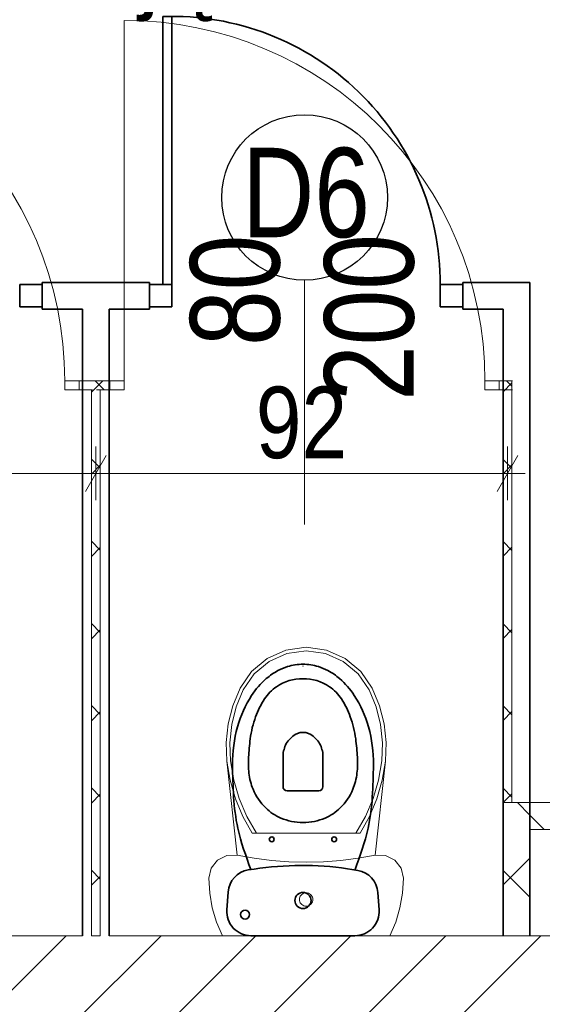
# Model space of a CAD drawing. Header units: centimetres. Extents: x 18292 to 3593338517, y 11794 to 62103.
# Tile 21 of 147: x 28392 to 28509, y 55364 to 55584. Entities that reach past the tile are written whole.
import ezdxf

# ---------------------------------------------------------------- set-up
doc = ezdxf.new("R2010")
doc.units = ezdxf.units.CM
doc.header["$MEASUREMENT"] = 0
for name, color, linetype in [('499-Wymiary i opisy', 7, 'Continuous'), ('___WYBURZENIA', 7, 'Continuous'), ('__PROJEKTOWANE', 7, 'Continuous'), ('__PROJEKTOWANE_WYPOSAŻENIE', 7, 'Continuous'), ('MF_KRESKOWANIE', 7, 'Continuous'), ('MF_OKNA', 7, 'Continuous'), ('MF_SCIANY_KONSTR', 7, 'Continuous')]:
    doc.layers.add(name, color=color, linetype=linetype)
doc.styles.add('GENERATED_STYLE_1', font='txt')
doc.styles.add('GENERATED_STYLE_2', font='txt')
doc.styles.add('GENERATED_STYLE_4', font='txt')
doc.dimstyles.new('GENERATED_STYLE__1', dxfattribs={"dimtxt": 16, "dimasz": 6.08, "dimexe": 0.18, "dimexo": 0.0625, "dimgap": 0.09, "dimtad": 1, "dimtih": 1, "dimtoh": 1, "dimdec": 0, "dimzin": 0, "dimdsep": 46, "dimtxsty": 'GENERATED_STYLE_4', "dimblk": 'ARROWHEAD_2', "dimblk1": 'ARROWHEAD_2', "dimblk2": 'ARROWHEAD_2', "dimcen": 0.09, "dimse1": 1, "dimse2": 1, "dimclrd": 7, "dimclre": 7, "dimclrt": 7, "dimadec": 0, "dimazin": 0, "dimtfac": 1, "dimtdec": 4, "dimtmove": 0, "dimatfit": 3, "dimfxl": 0, "dimtolj": 1, "dimtzin": 0, "dimarcsym": 0})
doc.dimstyles.new('GENERATED_STYLE__6', dxfattribs={"dimtxt": 16, "dimasz": 6.08, "dimexe": 0.18, "dimexo": 0.0625, "dimgap": 0.09, "dimtad": 1, "dimdec": 0, "dimzin": 0, "dimdsep": 46, "dimtxsty": 'GENERATED_STYLE_1', "dimblk": 'ARROWHEAD_2', "dimblk1": 'ARROWHEAD_2', "dimblk2": 'ARROWHEAD_2', "dimcen": 0.09, "dimse1": 1, "dimse2": 1, "dimclrd": 7, "dimclre": 7, "dimclrt": 7, "dimadec": 0, "dimazin": 0, "dimtfac": 1, "dimtdec": 4, "dimtmove": 0, "dimatfit": 3, "dimfxl": 0, "dimtolj": 1, "dimtzin": 0, "dimarcsym": 0})
pattern_1 = [(45, (4868174.165, 3898003.605), (-9.192387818, 9.192387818), []), (135, (4868174.165, 3898003.605), (9.192387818, 9.192387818), [])]

# ---------------------------------------------------------------- blocks, each defined once
blk = doc.blocks.new('Drzwi metalowe 21_7')
at = {"layer": '__PROJEKTOWANE', "color": 7, "linetype": 'Continuous', "lineweight": 13}
blk.add_line((40.3, 0), (40.3, 80.6), dxfattribs=at)
at = {"layer": '__PROJEKTOWANE', "color": 150, "linetype": 'Continuous', "lineweight": 13}
for p, q in [((-43.5, 0), (-46.5, 0)), ((-43.5, 0), (-46.5, 0)), ((-43.5, 0), (-43.5, -2)), ((-43.5, 0), (-43.5, -2)), ((43.5, 0), (43.5, -2)), ((43.5, 0), (43.5, -2)), ((43.5, 0), (46.5, 0)), ((43.5, 0), (46.5, 0)), ((-43.5, -2), (-46.5, -2)), ((-43.5, -2), (-46.5, -2)), ((43.5, -2), (46.5, -2)), ((43.5, -2), (46.5, -2))]:
    blk.add_line(p, q, dxfattribs=at)
at = {"layer": '__PROJEKTOWANE', "color": 7, "linetype": 'Continuous', "lineweight": 15}
for p, q in [((-40.3, 0), (-43.5, 0)), ((-43.5, 0), (-43.5, -2)), ((-40.3, -2), (-40.3, 0)), ((43.5, 0), (40.3, 0)), ((40.3, 0), (40.3, -2)), ((43.5, -2), (43.5, 0)), ((-43.5, -2), (-40.3, -2)), ((40.3, -2), (43.5, -2))]:
    blk.add_line(p, q, dxfattribs=at)
at = {"layer": '__PROJEKTOWANE', "color": 7, "linetype": 'Continuous', "lineweight": 13}
blk.add_arc((40.3, 0), 80.6, 90, 180, dxfattribs=at)
blk = doc.blocks.new('WC 1 LT 65')
at = {"layer": '__PROJEKTOWANE', "color": 5, "linetype": 'Continuous', "lineweight": 13}
for p, q in [((-18.68, 64.5), (-20.01, 61.45)), ((18.68, 64.5), (-18.68, 64.5)), ((20.01, 61.45), (18.68, 64.5)), ((-20.01, 61.45), (-20.97, 58.26)), ((20.97, 58.26), (20.01, 61.45)), ((-20.97, 58.26), (-21.55, 54.98)), ((-1.15, 57.36), (-1.3, 57.15)), ((-0.96, 57.55), (-1.15, 57.36)), ((-0.75, 57.7), (-0.96, 57.55)), ((-0.51, 57.81), (-0.75, 57.7)), ((-0.26, 57.88), (-0.51, 57.81)), ((0, 57.9), (-0.26, 57.88)), ((0.26, 57.88), (0, 57.9)), ((0.51, 57.81), (0.26, 57.88)), ((0.75, 57.7), (0.51, 57.81)), ((0.96, 57.55), (0.75, 57.7)), ((1.15, 57.36), (0.96, 57.55)), ((1.3, 57.15), (1.15, 57.36)), ((21.55, 54.98), (20.97, 58.26)), ((-1.48, 56.66), (-1.5, 56.4)), ((-1.5, 56.4), (-1.48, 56.14)), ((-1.41, 56.91), (-1.48, 56.66)), ((-1.48, 56.14), (-1.41, 55.89)), ((-1.3, 57.15), (-1.41, 56.91)), ((-1.41, 55.89), (-1.3, 55.65)), ((-1.3, 55.65), (-1.15, 55.44)), ((-1.15, 55.44), (-0.96, 55.25)), ((-0.96, 55.25), (-0.75, 55.1)), ((-0.75, 55.1), (-0.51, 54.99)), ((0.51, 54.99), (0.75, 55.1)), ((0.75, 55.1), (0.96, 55.25)), ((0.96, 55.25), (1.15, 55.44)), ((1.15, 55.44), (1.3, 55.65)), ((1.41, 56.91), (1.3, 57.15)), ((1.3, 55.65), (1.41, 55.89)), ((1.48, 56.66), (1.41, 56.91)), ((1.41, 55.89), (1.48, 56.14)), ((1.5, 56.4), (1.48, 56.66)), ((1.48, 56.14), (1.5, 56.4)), ((-21.55, 54.98), (-21.75, 51.65)), ((-0.51, 54.99), (-0.26, 54.92)), ((-0.26, 54.92), (0, 54.9)), ((0, 54.9), (0.26, 54.92)), ((0.26, 54.92), (0.51, 54.99)), ((21.75, 51.65), (21.55, 54.98)), ((-21.75, 51.65), (-21.24, 49.4)), ((21.24, 49.4), (21.75, 51.65)), ((-21.24, 49.4), (-19.82, 47.58)), ((19.82, 47.58), (21.24, 49.4)), ((-19.82, 47.58), (-17.76, 46.55)), ((-17.76, 46.55), (-15.45, 46.5)), ((-15.45, 46.5), (-17.7, 25.5)), ((-15.45, 46.5), (-11.62, 47.18)), ((-11.62, 47.18), (-7.76, 47.66)), ((-7.76, 47.66), (-3.89, 47.96)), ((-3.89, 47.96), (0, 48.05)), ((0, 48.05), (3.89, 47.96)), ((3.89, 47.96), (7.76, 47.66)), ((7.76, 47.66), (11.62, 47.18)), ((11.62, 47.18), (15.45, 46.5)), ((15.45, 46.5), (17.76, 46.55)), ((17.7, 25.5), (15.45, 46.5)), ((17.76, 46.55), (19.82, 47.58)), ((-12.07, 41.6), (-14.16, 37.85)), ((-11.12, 41.6), (-13.28, 37.84)), ((12.07, 41.6), (-12.07, 41.6)), ((13.28, 37.84), (11.12, 41.6)), ((14.16, 37.85), (12.07, 41.6)), ((-14.16, 37.85), (-15.81, 33.88)), ((-13.28, 37.84), (-14.98, 33.85)), ((14.98, 33.85), (13.28, 37.84)), ((15.81, 33.88), (14.16, 37.85)), ((-15.81, 33.88), (-17, 29.74)), ((-14.98, 33.85), (-16.19, 29.69)), ((16.19, 29.69), (14.98, 33.85)), ((17, 29.74), (15.81, 33.88)), ((-17, 29.74), (-17.7, 25.5)), ((-16.19, 29.69), (-16.91, 25.42)), ((16.91, 25.42), (16.19, 29.69)), ((17.7, 25.5), (17, 29.74)), ((-17.7, 25.5), (-17.85, 21.3)), ((-16.91, 25.42), (-17.06, 21.33)), ((17.06, 21.33), (16.91, 25.42)), ((17.85, 21.3), (17.7, 25.5)), ((-17.85, 21.3), (-17.41, 17.13)), ((-17.06, 21.33), (-16.62, 17.27)), ((16.62, 17.27), (17.06, 21.33)), ((17.41, 17.13), (17.85, 21.3)), ((-17.41, 17.13), (-16.38, 13.06)), ((-16.62, 17.27), (-15.62, 13.3)), ((15.62, 13.3), (16.62, 17.27)), ((16.38, 13.06), (17.41, 17.13)), ((-15.62, 13.3), (-14.07, 9.52)), ((14.07, 9.52), (15.62, 13.3)), ((-16.38, 13.06), (-14.78, 9.17)), ((14.78, 9.17), (16.38, 13.06)), ((-14.78, 9.17), (-12.21, 5.4)), ((-14.07, 9.52), (-11.62, 5.93)), ((11.62, 5.93), (14.07, 9.52)), ((12.21, 5.4), (14.78, 9.17)), ((-12.21, 5.4), (-8.7, 2.48)), ((-11.62, 5.93), (-8.28, 3.15)), ((8.28, 3.15), (11.62, 5.93)), ((8.7, 2.48), (12.21, 5.4)), ((-8.7, 2.48), (-4.52, 0.63)), ((-8.28, 3.15), (-4.3, 1.4)), ((4.3, 1.4), (8.28, 3.15)), ((4.52, 0.63), (8.7, 2.48)), ((-4.52, 0.63), (0, 0)), ((-4.3, 1.4), (0, 0.8)), ((0, 0.8), (4.3, 1.4)), ((0, 0), (4.52, 0.63))]:
    blk.add_line(p, q, dxfattribs=at)
blk = doc.blocks.new('*D69', base_point=(4868174.17, 3898003.61))
at = {"layer": '499-Wymiary i opisy', "color": 7, "linetype": 'Continuous', "lineweight": 13}
for p, q in [((28217.88, 55629.09), (28217.88, 55641.09)), ((28644.88, 55629.09), (28644.88, 55641.09)), ((28220.19, 55639.09), (28215.57, 55631.09)), ((28647.19, 55639.09), (28642.57, 55631.09)), ((28213.97, 55635.09), (28217.88, 55635.09)), ((28217.88, 55635.09), (28644.88, 55635.09))]:
    blk.add_line(p, q, dxfattribs=at)
at = {"layer": '499-Wymiary i opisy', "color": 7, "lineweight": 13, "insert": (28416.02, 55638.29), "char_height": 16, "attachment_point": 7, "style": 'GENERATED_STYLE_4'}
blk.add_mtext('\\A1;{\\pql;\\fArial Narrow|b0|i0|c238|p34;427}', dxfattribs=at)
blk = doc.blocks.new('ARROWHEAD_2')
at = {"color": 0, "linetype": 'Continuous', "lineweight": 0}
for p, q in [((-0.378, -0.655), (0.378, 0.655)), ((0, 0), (-1, 0))]:
    blk.add_line(p, q, dxfattribs=at)
blk = doc.blocks.new('*D126', base_point=(4868174.17, 3898003.61))
at = {"layer": '499-Wymiary i opisy', "color": 7, "linetype": 'Continuous', "lineweight": 13}
for p, q in [((31245.77, 59746.49), (31245.77, 59750.41)), ((31249.77, 59744.18), (31241.77, 59748.8)), ((31251.77, 59746.49), (31239.77, 59746.49)), ((31245.77, 52927.49), (31245.77, 59746.49)), ((31241.77, 52929.8), (31249.77, 52925.18)), ((31251.77, 52927.49), (31239.77, 52927.49)), ((31245.77, 52923.58), (31245.77, 52927.49))]:
    blk.add_line(p, q, dxfattribs=at)
at = {"layer": '499-Wymiary i opisy', "color": 7, "lineweight": 13, "insert": (31242.57, 56311.39), "char_height": 16, "attachment_point": 7, "rotation": 90, "style": 'GENERATED_STYLE_1'}
blk.add_mtext('\\A1;{\\pql;\\fArial Narrow|b1|i0|c238|p34;6\xa0819}', dxfattribs=at)
blk = doc.blocks.new('*D291', base_point=(4868174.17, 3898003.61))
at = {"layer": '499-Wymiary i opisy', "color": 7, "linetype": 'Continuous', "lineweight": 13}
for p, q in [((28314.87, 55476.86), (28314.87, 55488.86)), ((28408.86, 55476.86), (28408.86, 55488.86)), ((28317.18, 55486.86), (28312.56, 55478.86)), ((28411.17, 55486.86), (28406.55, 55478.86)), ((28314.87, 55482.86), (28408.86, 55482.86))]:
    blk.add_line(p, q, dxfattribs=at)
at = {"layer": '499-Wymiary i opisy', "color": 7, "lineweight": 13, "insert": (28351.63, 55486.06), "char_height": 16, "attachment_point": 7, "style": 'GENERATED_STYLE_4'}
blk.add_mtext('\\A1;{\\pql;\\fArial Narrow|b0|i0|c238|p34;94}', dxfattribs=at)
blk = doc.blocks.new('*D292', base_point=(4868174.17, 3898003.61))
at = {"layer": '499-Wymiary i opisy', "color": 7, "linetype": 'Continuous', "lineweight": 13}
for p, q in [((28408.86, 55476.86), (28408.86, 55488.86)), ((28500.86, 55476.86), (28500.86, 55488.86)), ((28411.17, 55486.86), (28406.55, 55478.86)), ((28498.55, 55478.86), (28503.17, 55486.86)), ((28408.86, 55482.86), (28500.86, 55482.86)), ((28500.86, 55482.86), (28504.78, 55482.86))]:
    blk.add_line(p, q, dxfattribs=at)
at = {"layer": '499-Wymiary i opisy', "color": 7, "lineweight": 13, "insert": (28444.62, 55486.06), "char_height": 16, "attachment_point": 7, "style": 'GENERATED_STYLE_4'}
blk.add_mtext('\\A1;{\\pql;\\fArial Narrow|b0|i0|c238|p34;92}', dxfattribs=at)

msp = doc.modelspace()

# ---------------------------------------------------------------- hatches: boundary and pattern name
at = {"layer": '__PROJEKTOWANE', "linetype": 'Continuous', "lineweight": 0, "true_color": 0x000000}
h = msp.add_hatch(dxfattribs=at)
h.set_pattern_fill('Concrete_Block_000a', color=18, style=0, pattern_type=2)
h.set_pattern_definition(pattern_1)
h.paths.add_polyline_path([(28412.01, 55503.6), (28405.11, 55503.6), (28405.11, 55501.6), (28412.01, 55501.6)])
h = msp.add_hatch(dxfattribs=at)
h.set_pattern_fill('Concrete_Block_000a', color=18, style=0, pattern_type=2)
h.set_pattern_definition(pattern_1)
h.paths.add_polyline_path([(28501.86, 55503.6), (28499.01, 55503.6), (28499.01, 55501.6), (28499.86, 55501.6)])
h = msp.add_hatch(dxfattribs=at)
h.set_pattern_fill('Concrete_Block_000a', color=18, style=0, pattern_type=2)
h.set_pattern_definition(pattern_1)
h.paths.add_polyline_path([(28499.86, 55501.6), (28499.86, 55409.26), (28501.86, 55409.26), (28501.86, 55503.6)])
h = msp.add_hatch(dxfattribs=at)
h.set_pattern_fill('Concrete_Block_000a', color=18, style=0, pattern_type=2)
h.set_pattern_definition(pattern_1)
h.paths.add_polyline_path([(28407.86, 55501.6), (28407.86, 55379.49), (28409.86, 55379.49), (28409.86, 55501.6)])
h = msp.add_hatch(dxfattribs=at)
h.set_pattern_fill('Concrete_Block_000a', color=18, style=0, pattern_type=2)
h.set_pattern_definition(pattern_1)
h.paths.add_polyline_path([(28499.86, 55409.26), (28499.86, 55379.49), (28505.86, 55379.49), (28505.86, 55409.26)])
h = msp.add_hatch(dxfattribs=at)
h.set_pattern_fill('Concrete_Block_000a', color=18, style=0, pattern_type=2)
h.set_pattern_definition(pattern_1)
h.paths.add_polyline_path([(28644.88, 55409.26), (28505.86, 55409.26), (28505.86, 55403.26), (28644.88, 55403.26)])
at = {"layer": 'MF_KRESKOWANIE', "linetype": 'Continuous', "lineweight": 13}
h = msp.add_hatch(dxfattribs=at)
h.set_pattern_fill('bloczki_ceramiczne_000a', color=250, style=0, pattern_type=2)
h.set_pattern_definition([(45, (4868174.165, 3898003.605), (-10.606601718, 10.606601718), [])])
h.paths.add_polyline_path([(28217.88, 55355.49), (28781.88, 55355.49), (28781.88, 55191.49), (28823.88, 55191.49), (28823.88, 55389.49), (28781.88, 55389.49), (28781.88, 55379.49), (28505.88, 55379.49), (28499.86, 55379.49), (28411.86, 55379.49), (28405.86, 55379.49), (28317.87, 55379.49), (28311.87, 55379.49), (28217.88, 55379.49)])

# ---------------------------------------------------------------- linework, layer by layer
at = {"layer": '___WYBURZENIA', "color": 30, "linetype": 'Continuous', "lineweight": 35}
for p, q in [((28423.84, 55525.1), (28423.84, 55585.07)), ((28425.84, 55525.1), (28425.84, 55585.1)), ((28396.84, 55525.6), (28396.84, 55519.6)), ((28420.84, 55525.6), (28396.84, 55525.6)), ((28420.84, 55519.6), (28420.84, 55525.6)), ((28490.84, 55525.6), (28490.84, 55519.6)), ((28505.86, 55525.6), (28490.84, 55525.6)), ((28505.86, 55525.6), (28505.88, 55379.49)), ((28391.84, 55520.1), (28391.84, 55525.1)), ((28391.84, 55525.1), (28396.84, 55525.1)), ((28425.84, 55525.1), (28420.84, 55525.1)), ((28425.84, 55520.1), (28425.84, 55525.1)), ((28485.84, 55520.1), (28485.84, 55525.1)), ((28485.84, 55525.1), (28490.84, 55525.1)), ((28396.84, 55522.6), (28396.84, 55520.1)), ((28420.84, 55522.6), (28420.84, 55520.1)), ((28490.84, 55522.6), (28490.84, 55520.1)), ((28396.84, 55520.1), (28391.84, 55520.1)), ((28405.86, 55519.6), (28396.84, 55519.6)), ((28405.86, 55519.6), (28405.86, 55379.49)), ((28420.84, 55519.6), (28411.86, 55519.6)), ((28411.86, 55519.6), (28411.86, 55379.49)), ((28420.84, 55520.1), (28425.84, 55520.1)), ((28490.84, 55520.1), (28485.84, 55520.1)), ((28499.86, 55519.6), (28490.84, 55519.6)), ((28499.86, 55519.6), (28499.86, 55379.49)), ((28455.15, 55439.79), (28455.2, 55439.79)), ((28450.69, 55420.49), (28450.69, 55412.8)), ((28459.62, 55420.49), (28459.62, 55412.8)), ((28451.59, 55411.9), (28458.72, 55411.9)), ((28463.79, 55394.7), (28467.4, 55394.09)), ((28438.14, 55385.27), (28438.42, 55389.25)), ((28472.15, 55385.27), (28471.89, 55389.14)), ((28455.15, 55379.49), (28443.53, 55379.49)), ((28455.15, 55379.49), (28466.77, 55379.49))]:
    msp.add_line(p, q, dxfattribs=at)
at = {"layer": '___WYBURZENIA', "color": 7, "linetype": 'Continuous', "lineweight": 13}
msp.add_line((28455.51, 55471.45), (28455.51, 55526.06), dxfattribs=at)
at = {"layer": '___WYBURZENIA', "color": 30, "linetype": 'Continuous', "lineweight": 35, "flags": 128}
for points in [[(28439.4, 55417.73, -0.065368), (28440.5, 55426.22, -0.072342), (28443.68, 55433.23, -0.067576), (28446.96, 55436.99, -0.058623), (28449.56, 55438.77, -0.04419), (28451.7, 55439.67, -0.077511), (28455.15, 55440.2, -0.077511), (28458.6, 55439.67, -0.04419), (28460.74, 55438.77, -0.058623), (28463.34, 55436.99, -0.067576), (28466.62, 55433.23, -0.072342), (28469.8, 55426.22, -0.065368), (28470.9, 55417.73)], [(28450.69, 55420.49, 0.004392), (28451.13, 55421.79, -0.099243), (28451.86, 55423.07, -0.033501), (28452.91, 55424.12, -0.181314), (28455.15, 55424.97, -0.002326), (28455.16, 55424.97, -0.181314), (28457.41, 55424.12, -0.033501), (28458.45, 55423.07, -0.099243), (28459.18, 55421.79, 0.004392), (28459.62, 55420.49)]]:
    msp.add_lwpolyline(points, format="xyb", dxfattribs=at)
msp.add_lwpolyline([(28455.15, 55404.81, -0.057476), (28452.59, 55405.06, -0.045271), (28450.22, 55405.81, -0.095424), (28446.83, 55408.07, -0.100659), (28444, 55412.25, -0.070674), (28443.08, 55415.83, -0.042801), (28442.98, 55419.39, -0.016575), (28443.37, 55423.52, -0.055952), (28444.57, 55428.45, -0.056512), (28446.55, 55432.43, -0.099066), (28449.24, 55435.18, -0.155576), (28455.15, 55436.96, -0.155576), (28461.06, 55435.18, -0.099066), (28463.75, 55432.43, -0.056512), (28465.73, 55428.45, -0.055952), (28466.93, 55423.52, -0.016575), (28467.31, 55419.39, -0.042801), (28467.22, 55415.83, -0.070674), (28466.3, 55412.25, -0.100659), (28463.47, 55408.07, -0.095424), (28460.08, 55405.81, -0.045271), (28457.7, 55405.06, -0.057476)], format="xyb", close=True, dxfattribs=at)
at = {"layer": '___WYBURZENIA', "color": 30, "linetype": 'Continuous', "lineweight": 35}
for centre, radius in [((28448.17, 55401.05), 0.543), ((28462.12, 55401.05), 0.543), ((28455.15, 55387.37), 1.8), ((28442.21, 55384.21), 0.99)]:
    msp.add_circle(centre, radius, dxfattribs=at)
for centre, radius, start, end in [((28425.84, 55525.1), 60, 0, 91.9102), ((28451.59, 55412.8), 0.9, 180, 270), ((28458.72, 55412.8), 0.9, 270, 0), ((28443.81, 55388.88), 5.4, 99.329, 176.0375), ((28455.15, 55319.83), 75.37, 83.4172, 99.329), ((28466.5, 55388.77), 5.4, 3.9625, 80.408), ((28443.53, 55384.89), 5.4, 176.0375, 270), ((28466.77, 55384.89), 5.4, 270, 3.9625)]:
    msp.add_arc(centre, radius, start, end, dxfattribs=at)
for points in [[(28439.4, 55417.73), (28439.49, 55412.94), (28439.58, 55408.14), (28440.59, 55403.53), (28441.28, 55400.39), (28442.39, 55397.34), (28443.5, 55394.3)], [(28470.9, 55417.73), (28470.81, 55412.94), (28470.72, 55408.14), (28469.7, 55403.53), (28469.02, 55400.39), (28467.91, 55397.34), (28466.8, 55394.3)]]:
    msp.add_open_spline(points, degree=3, knots=[0, 0, 0, 0, 1, 1, 1, 2, 2, 2, 2], dxfattribs=at)
at = {"layer": '__PROJEKTOWANE', "color": 150, "linetype": 'Continuous', "lineweight": 13}
for p, q in [((28405.11, 55503.6), (28408.11, 55503.6)), ((28405.11, 55503.6), (28405.11, 55501.6)), ((28412.01, 55503.6), (28409.01, 55503.6)), ((28412.01, 55503.6), (28412.01, 55501.6)), ((28499.01, 55503.6), (28502.01, 55503.6)), ((28499.01, 55503.6), (28499.01, 55501.6)), ((28405.11, 55501.6), (28408.11, 55501.6)), ((28412.01, 55501.6), (28409.01, 55501.6)), ((28499.01, 55501.6), (28502.01, 55501.6))]:
    msp.add_line(p, q, dxfattribs=at)
at = {"layer": '__PROJEKTOWANE', "color": 150, "linetype": 'Continuous', "lineweight": 13, "flags": 128}
for points in [[(28412.01, 55503.6), (28405.11, 55503.6)], [(28501.86, 55503.6), (28499.01, 55503.6)], [(28501.86, 55409.26), (28501.86, 55503.6)], [(28405.11, 55501.6), (28407.86, 55501.6)], [(28407.86, 55501.6), (28407.86, 55379.49)], [(28409.86, 55501.6), (28412.01, 55501.6)], [(28409.86, 55379.49), (28409.86, 55501.6)], [(28499.01, 55501.6), (28499.86, 55501.6)], [(28499.86, 55501.6), (28499.86, 55409.26)], [(28499.86, 55409.26), (28501.86, 55409.26)], [(28499.86, 55409.26), (28499.86, 55379.49)], [(28505.86, 55409.26), (28499.86, 55409.26)], [(28644.88, 55409.26), (28505.86, 55409.26)], [(28505.86, 55403.26), (28644.88, 55403.26)], [(28505.86, 55379.49), (28505.86, 55403.26)], [(28407.86, 55379.49), (28409.86, 55379.49)], [(28499.86, 55379.49), (28505.86, 55379.49)]]:
    msp.add_lwpolyline(points, dxfattribs=at)
at = {"layer": '__PROJEKTOWANE', "color": 7, "linetype": 'Continuous', "lineweight": 25}
msp.add_circle((28455.51, 55544.58), 18.52, dxfattribs=at)
at = {"layer": 'MF_SCIANY_KONSTR', "color": 7, "linetype": 'Continuous', "lineweight": 13}
for p, q in [((28405.86, 55379.49), (28317.87, 55379.49)), ((28499.86, 55379.49), (28411.86, 55379.49)), ((28781.88, 55379.49), (28505.88, 55379.49))]:
    msp.add_line(p, q, dxfattribs=at)

# ---------------------------------------------------------------- block references
at = {"layer": '__PROJEKTOWANE', "color": 5, "linetype": 'Continuous', "lineweight": 13, "xscale": -1, "zscale": 100}
for p in [(28361.61, 55503.6), (28455.51, 55503.6)]:
    msp.add_blockref('Drzwi metalowe 21_7', p, dxfattribs=at)
at = {"layer": '__PROJEKTOWANE', "color": 5, "linetype": 'Continuous', "lineweight": 13, "xscale": -1, "zscale": 100, "rotation": 180}
msp.add_blockref('WC 1 LT 65', (28455.86, 55443.99), dxfattribs=at)

# ---------------------------------------------------------------- texts
at = {"layer": '__PROJEKTOWANE_WYPOSAŻENIE', "color": 150, "linetype": 'Continuous', "lineweight": 13, "insert": (28338.13, 55626.64), "char_height": 15, "width": 277.9185, "attachment_point": 1, "line_spacing_factor": 0.927826, "style": 'GENERATED_STYLE_2'}
msp.add_mtext('\\A1;{\\pql;\\fArial|b0|i0|c238|p38;ściany giszetowe systemowe wydzielające kabiny WC}', dxfattribs=at)
at = {"layer": 'MF_OKNA', "color": 7, "linetype": 'Continuous', "lineweight": 13, "insert": (28441.54, 55545.56), "char_height": 20, "attachment_point": 4, "style": 'GENERATED_STYLE_2'}
msp.add_mtext('\\A1;{\\W0.800000x;\\pql;\\fArial|b0|i0|c238|p38;D6}', dxfattribs=at)
at = {"layer": 'MF_OKNA', "color": 7, "linetype": 'Continuous', "lineweight": 13, "char_height": 20, "attachment_point": 4, "rotation": 90, "style": 'GENERATED_STYLE_2'}
for s, insert in [('\\A1;{\\W0.800000x;\\pql;\\fArial|b0|i0|c238|p38;80}', (28440.07, 55511.39)), ('\\A1;{\\W0.800000x;\\pql;\\fArial|b0|i0|c238|p38;200}', (28470.03, 55499.11))]:
    msp.add_mtext(s, dxfattribs=dict(at, insert=insert))

# ---------------------------------------------------------------- dimensions: what is measured, and where the dimension line sits
at = {"layer": '499-Wymiary i opisy', "color": 7, "linetype": 'Continuous', "lineweight": 13}
dim = msp.add_linear_dim(base=(31245.77, 59746.49), p1=(24264.88, 52927.49), p2=(25791.88, 59746.49), angle=90, dimstyle='GENERATED_STYLE__6', dxfattribs=at)
dim.commit()
dim.dimension.update_dxf_attribs({"geometry": '*D126', "text_midpoint": (31234.57, 56338.88), "dimtype": 160, "text_rotation": 90})
for base, p1, p2, picture, middle in [((28644.88, 55635.09), (28217.88, 54945.49), (28644.88, 55614.6), '*D69', (28434.32, 55646.29)), ((28408.86, 55482.86), (28314.87, 55379.49), (28408.86, 55379.49), '*D291', (28363.83, 55494.06)), ((28500.86, 55482.86), (28408.86, 55379.49), (28500.86, 55409.26), '*D292', (28456.82, 55494.06))]:
    dim = msp.add_linear_dim(base=base, p1=p1, p2=p2, dimstyle='GENERATED_STYLE__1', dxfattribs=at)
    dim.commit()
    dim.dimension.update_dxf_attribs({"geometry": picture, "text_midpoint": middle, "dimtype": 160})

doc.saveas('drawing.dxf')
